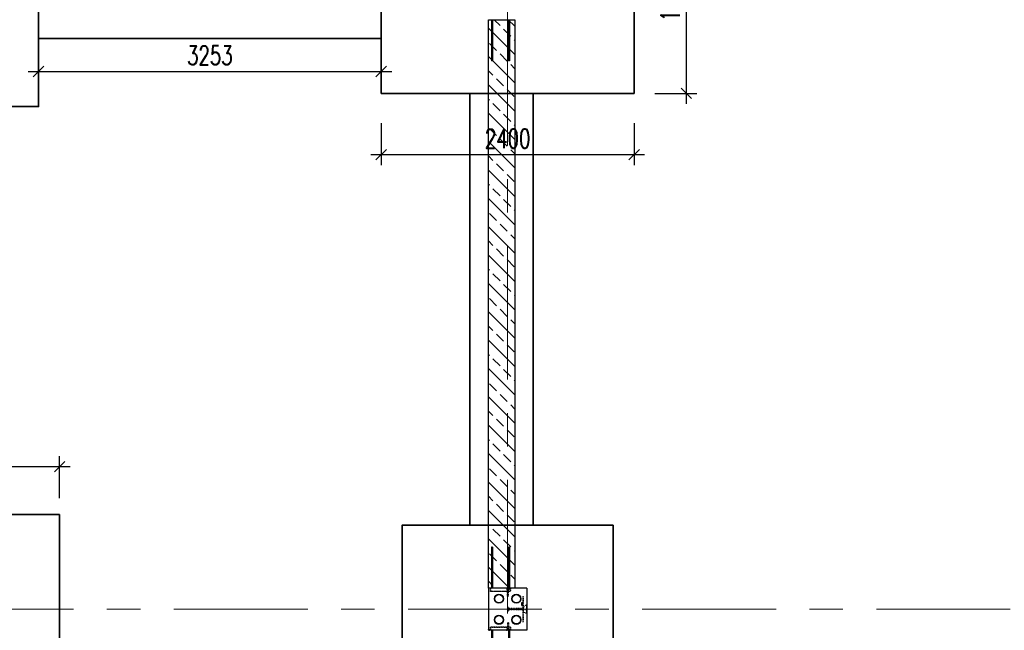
# Model space of a CAD drawing. Header units: millimetres. Extents: x 6071355 to 6728188, y -31956 to 56387.
# Tile 56 of 59: x 6106417 to 6115763, y 33683 to 39483. Entities that reach past the tile are written whole.
import ezdxf

# ---------------------------------------------------------------- set-up
doc = ezdxf.new("R2010")
doc.units = ezdxf.units.MM
doc.header["$MEASUREMENT"] = 0
doc.linetypes.add('DXK_LINE_DOT2', pattern=[3.9198, 1.9599, -1.9599])
doc.linetypes.add('Grid Line', pattern=[2222.5, 1270, -317.5, 317.5, -317.5])
doc.layers.add('A_wymiary', color=7, linetype='Continuous', lineweight=15, true_color=0x848484)
doc.layers.add('BZ_MUR_FUND', color=8, linetype='Continuous')
doc.layers.add('ELEMENTY', color=7, linetype='Continuous')
doc.layers.add('M_ŁAWY', color=3, linetype='Continuous', lineweight=35)
doc.layers.add('Standard 1350-A_01-RZUT PARTERU LUSTRO2_28_Nowe_MODO_A1_osie-1_Nr_pióra__7_Nr_pióra__7_Nr_pióra__7', color=7, linetype='Continuous', lineweight=18)
doc.styles.add('wymiar', font='romans.shx', dxfattribs={"width": 0.7})
doc.dimstyles.new('AB_100mm', dxfattribs={"dimscale": 100, "dimtxt": 1.8, "dimasz": 1, "dimexe": 1, "dimexo": 0, "dimtad": 1, "dimrnd": 1, "dimtxsty": 'wymiar', "dimblk": 'OBLIQUE', "dimcen": 2.5, "dimdle": 1, "dimclrd": 4, "dimclre": 4, "dimclrt": 3, "dimadec": 0, "dimazin": 0, "dimtfac": 1, "dimtix": 1, "dimtmove": 2, "dimatfit": 3, "dimfxl": 3, "dimfxlon": 1, "dimarcsym": 0})

# ---------------------------------------------------------------- blocks, each defined once
blk = doc.blocks.new('Part-86624973-72574 - 1482')
at = {"layer": 'ELEMENTY', "color": 2, "linetype": 'Continuous'}
for p, q in [((22370.1, 11390), (22370.1, 11755)), ((22370.1, 11755), (22770.1, 11755)), ((22770.1, 11390), (22770.1, 11755)), ((22370.1, 11390), (22770.1, 11390))]:
    blk.add_line(p, q, dxfattribs=at)
blk = doc.blocks.new('Part-86624973-72761 - 1482')
at = {"layer": 'ELEMENTY', "color": 1, "linetype": 'DXK_LINE_DOT2'}
for p, q in [((22770.1, 11755), (22760.1, 11755)), ((22760.1, 11755), (22760.1, 11745)), ((22770.1, 11745), (22760.1, 11745)), ((22770.1, 11755), (22770.1, 11745))]:
    blk.add_line(p, q, dxfattribs=at)
blk = doc.blocks.new('Part-86624973-72759 - 1482')
at = {"layer": 'ELEMENTY', "color": 2, "linetype": 'Continuous'}
for radius, start, end in [(43.5, 22.5, 202.5), (40, 337.5, 157.5), (43.5, 202.5, 22.5), (40, 157.5, 337.5)]:
    blk.add_arc((22670.1, 11655), radius, start, end, dxfattribs=at)
blk = doc.blocks.new('Part-86624973-72767 - 1482')
at = {"layer": 'ELEMENTY', "color": 1, "linetype": 'DXK_LINE_DOT2'}
for p, q in [((22695.1, 11575.5), (22695.1, 11564.5)), ((22695.1, 11575.5), (22755.1, 11575.5)), ((22695.1, 11564.5), (22755.1, 11564.5)), ((22755.1, 11575.5), (22755.1, 11564.5))]:
    blk.add_line(p, q, dxfattribs=at)
blk = doc.blocks.new('Part-86624973-72755 - 1482')
at = {"layer": 'ELEMENTY', "color": 1, "linetype": 'DXK_LINE_DOT2'}
for p, q in [((22530.2, 11395), (22530.2, 11390)), ((22530.2, 11395), (22610.2, 11395)), ((22530.2, 11390), (22610.2, 11390)), ((22610.2, 11395), (22610.2, 11390))]:
    blk.add_line(p, q, dxfattribs=at)
blk = doc.blocks.new('Part-86624973-72753 - 1482')
at = {"layer": 'ELEMENTY', "color": 2, "linetype": 'Continuous'}
for p, q in [((22370.1, 11578.3), (22370.1, 11583.3)), ((22370.1, 11583.3), (22371.1, 11583.3)), ((22384.1, 11578.3), (22370.1, 11578.3)), ((22370.1, 11556.8), (22370.1, 11561.8)), ((22370.1, 11561.8), (22384.1, 11561.8)), ((22371.1, 11556.8), (22370.1, 11556.8)), ((22371.1, 11583.3), (22371.1, 11579.3)), ((22371.1, 11579.3), (22385.1, 11579.3)), ((22385.1, 11560.8), (22371.1, 11560.8)), ((22371.1, 11556.8), (22371.1, 11560.8)), ((22384.1, 11561.8), (22384.1, 11578.3)), ((22385.1, 11579.3), (22385.1, 11560.8))]:
    blk.add_line(p, q, dxfattribs=at)
blk = doc.blocks.new('Part-86624973-72743 - 1482')
at = {"layer": 'ELEMENTY', "color": 1, "linetype": 'DXK_LINE_DOT2'}
for p, q in [((22740.1, 11735), (22740.1, 11545)), ((22770.1, 11735), (22740.1, 11735)), ((22741.1, 11546), (22741.1, 11734)), ((22741.1, 11734), (22770.1, 11734)), ((22770.1, 11734), (22770.1, 11735)), ((22740.1, 11545), (22770.1, 11545)), ((22770.1, 11546), (22741.1, 11546)), ((22770.1, 11545), (22770.1, 11546))]:
    blk.add_line(p, q, dxfattribs=at)
blk = doc.blocks.new('Part-86624973-72739 - 1482')
at = {"layer": 'ELEMENTY', "color": 2, "linetype": 'Continuous'}
for radius, start, end in [(43.5, 22.5, 202.5), (43.5, 202.5, 22.5), (40, 157.5, 337.5), (40, 337.5, 157.5)]:
    blk.add_arc((22470.1, 11490), radius, start, end, dxfattribs=at)
blk = doc.blocks.new('Part-86624973-72740 - 1482')
at = {"layer": 'ELEMENTY', "color": 1, "linetype": 'DXK_LINE_DOT2'}
for p, q in [((22552.6, 11565), (22552.6, 11571)), ((22552.6, 11571), (22552.9, 11571)), ((22552.6, 11565), (22587.6, 11565)), ((22552.9, 11571), (22553.7, 11571)), ((22553.7, 11571), (22587.6, 11571)), ((22563.1, 11427.1), (22563.1, 11565)), ((22577.1, 11427.1), (22577.1, 11565)), ((22587.6, 11565), (22587.6, 11571)), ((22532.9, 11397.6), (22535.3, 11405.2)), ((22535.3, 11405.2), (22539.7, 11412.8)), ((22539.7, 11412.8), (22547.3, 11420.4)), ((22547.3, 11420.4), (22553.6, 11424.2)), ((22553.6, 11424.2), (22559.5, 11426.5)), ((22559.5, 11426.5), (22563.1, 11427.1)), ((22577.1, 11427.1), (22580.8, 11426.5)), ((22580.8, 11426.5), (22586.7, 11424.2)), ((22586.7, 11424.2), (22592.9, 11420.4)), ((22600.5, 11412.8), (22592.9, 11420.4)), ((22605, 11405.2), (22600.5, 11412.8)), ((22607.4, 11397.6), (22605, 11405.2)), ((22532.1, 11390), (22532.9, 11397.6)), ((22608.1, 11390), (22532.1, 11390)), ((22534, 11390), (22534.7, 11397.6)), ((22539.4, 11390), (22540, 11397.6)), ((22547.8, 11390), (22548.3, 11397.6)), ((22558.4, 11390), (22558.6, 11397.6)), ((22570.1, 11390), (22570.1, 11397.6)), ((22581.9, 11390), (22581.7, 11397.6)), ((22592.5, 11390), (22592, 11397.6)), ((22600.9, 11390), (22600.3, 11397.6)), ((22606.3, 11390), (22605.6, 11397.6)), ((22608.1, 11390), (22607.4, 11397.6))]:
    blk.add_line(p, q, dxfattribs=at)
blk = doc.blocks.new('Part-86624973-72741 - 1482')
at = {"layer": 'ELEMENTY', "color": 1, "linetype": 'DXK_LINE_DOT2'}
for p, q in [((22400.1, 11735), (22370.1, 11735)), ((22370.1, 11735), (22370.1, 11734)), ((22370.1, 11734), (22399.1, 11734)), ((22399.1, 11734), (22399.1, 11546)), ((22400.1, 11545), (22400.1, 11735)), ((22399.1, 11546), (22370.1, 11546)), ((22370.1, 11546), (22370.1, 11545)), ((22370.1, 11545), (22400.1, 11545))]:
    blk.add_line(p, q, dxfattribs=at)
blk = doc.blocks.new('ReinforcementGroup-86624973-72742 - 1482')
at = {"layer": 'ELEMENTY', "color": 1, "linetype": 'Continuous'}
for p, q in [((21980.1, 11715), (21980.1, 11725)), ((21980.1, 11725), (22370.1, 11725)), ((21980.1, 11715), (21980.1, 11725)), ((21980.1, 11725), (22370.1, 11725)), ((21980.1, 11715), (21980.1, 11725)), ((21980.1, 11725), (22370.1, 11725)), ((21980.1, 11715), (21980.1, 11725)), ((21980.1, 11725), (22370.1, 11725)), ((21980.1, 11715), (21980.1, 11725)), ((21980.1, 11725), (22370.1, 11725)), ((21980.1, 11715), (22370.1, 11715)), ((21980.1, 11715), (22370.1, 11715)), ((21980.1, 11715), (22370.1, 11715)), ((21980.1, 11715), (22370.1, 11715)), ((21980.1, 11715), (22370.1, 11715)), ((21980.1, 11555), (21980.1, 11565)), ((21980.1, 11565), (22370.1, 11565)), ((21980.1, 11555), (21980.1, 11565)), ((21980.1, 11565), (22370.1, 11565)), ((21980.1, 11555), (21980.1, 11565)), ((21980.1, 11565), (22370.1, 11565)), ((21980.1, 11555), (21980.1, 11565)), ((21980.1, 11565), (22370.1, 11565)), ((21980.1, 11555), (21980.1, 11565)), ((21980.1, 11565), (22370.1, 11565)), ((21980.1, 11555), (22370.1, 11555)), ((21980.1, 11555), (22370.1, 11555)), ((21980.1, 11555), (22370.1, 11555)), ((21980.1, 11555), (22370.1, 11555)), ((21980.1, 11555), (22370.1, 11555))]:
    blk.add_line(p, q, dxfattribs=at)
blk = doc.blocks.new('ReinforcementGroup-86624973-72744 - 1482')
at = {"layer": 'ELEMENTY', "color": 1, "linetype": 'Continuous'}
for p, q in [((22770.1, 11725), (23160.1, 11725)), ((22770.1, 11725), (23160.1, 11725)), ((22770.1, 11725), (23160.1, 11725)), ((22770.1, 11725), (23160.1, 11725)), ((22770.1, 11725), (23160.1, 11725)), ((22770.1, 11715), (23160.1, 11715)), ((22770.1, 11715), (23160.1, 11715)), ((22770.1, 11715), (23160.1, 11715)), ((22770.1, 11715), (23160.1, 11715)), ((22770.1, 11715), (23160.1, 11715)), ((23160.1, 11715), (23160.1, 11725)), ((23160.1, 11715), (23160.1, 11725)), ((23160.1, 11715), (23160.1, 11725)), ((23160.1, 11715), (23160.1, 11725)), ((23160.1, 11715), (23160.1, 11725)), ((22770.1, 11565), (23160.1, 11565)), ((22770.1, 11565), (23160.1, 11565)), ((22770.1, 11565), (23160.1, 11565)), ((22770.1, 11565), (23160.1, 11565)), ((22770.1, 11565), (23160.1, 11565)), ((22770.1, 11555), (23160.1, 11555)), ((22770.1, 11555), (23160.1, 11555)), ((22770.1, 11555), (23160.1, 11555)), ((22770.1, 11555), (23160.1, 11555)), ((22770.1, 11555), (23160.1, 11555)), ((23160.1, 11555), (23160.1, 11565)), ((23160.1, 11555), (23160.1, 11565)), ((23160.1, 11555), (23160.1, 11565)), ((23160.1, 11555), (23160.1, 11565)), ((23160.1, 11555), (23160.1, 11565))]:
    blk.add_line(p, q, dxfattribs=at)
blk = doc.blocks.new('Part-86624973-72754 - 1482')
at = {"layer": 'ELEMENTY', "color": 2, "linetype": 'Continuous'}
for p, q in [((22755.1, 11560.8), (22755.1, 11579.3)), ((22755.1, 11579.3), (22769.1, 11579.3)), ((22769.1, 11560.8), (22755.1, 11560.8)), ((22770.1, 11578.3), (22756.1, 11578.3)), ((22756.1, 11578.3), (22756.1, 11561.8)), ((22756.1, 11561.8), (22770.1, 11561.8)), ((22770.1, 11583.3), (22769.1, 11583.3)), ((22769.1, 11583.3), (22769.1, 11579.3)), ((22769.1, 11556.8), (22769.1, 11560.8)), ((22770.1, 11556.8), (22769.1, 11556.8)), ((22770.1, 11583.3), (22770.1, 11578.3)), ((22770.1, 11561.8), (22770.1, 11556.8))]:
    blk.add_line(p, q, dxfattribs=at)
blk = doc.blocks.new('Part-86624973-72756 - 1482')
at = {"layer": 'ELEMENTY', "color": 1, "linetype": 'DXK_LINE_DOT2'}
for p, q in [((22572.2, 11425), (22568.2, 11425)), ((22568.2, 11425), (22568.2, 11395)), ((22572.2, 11425), (22572.2, 11395)), ((22572.2, 11395), (22568.2, 11395))]:
    blk.add_line(p, q, dxfattribs=at)
blk = doc.blocks.new('Part-86624973-72757 - 1482')
at = {"layer": 'ELEMENTY', "color": 1, "linetype": 'DXK_LINE_DOT2'}
for p, q in [((22445.2, 11429), (22445.2, 11425)), ((22445.2, 11429), (22695.2, 11429)), ((22445.2, 11425), (22695.2, 11425)), ((22695.2, 11429), (22695.2, 11425))]:
    blk.add_line(p, q, dxfattribs=at)
blk = doc.blocks.new('Part-86624973-72758 - 1482')
at = {"layer": 'ELEMENTY', "color": 2, "linetype": 'Continuous'}
for radius, start, end in [(43.5, 22.5, 202.5), (43.5, 202.5, 22.5), (40, 157.5, 337.5), (40, 337.5, 157.5)]:
    blk.add_arc((22670.1, 11490), radius, start, end, dxfattribs=at)
blk = doc.blocks.new('Part-86624973-72760 - 1482')
at = {"layer": 'ELEMENTY', "color": 2, "linetype": 'Continuous'}
for radius, start, end in [(43.5, 22.5, 202.5), (40, 337.5, 157.5), (43.5, 202.5, 22.5), (40, 157.5, 337.5)]:
    blk.add_arc((22470.1, 11655), radius, start, end, dxfattribs=at)
blk = doc.blocks.new('Part-86624973-72762 - 1482')
at = {"layer": 'ELEMENTY', "color": 1, "linetype": 'DXK_LINE_DOT2'}
for p, q in [((22445.1, 11575.5), (22385.1, 11575.5)), ((22385.1, 11564.5), (22385.1, 11575.5)), ((22445.1, 11564.5), (22385.1, 11564.5)), ((22445.1, 11564.5), (22445.1, 11575.5))]:
    blk.add_line(p, q, dxfattribs=at)
blk = doc.blocks.new('Part-86624973-72763 - 1482')
at = {"layer": 'ELEMENTY', "color": 1, "linetype": 'DXK_LINE_DOT2'}
for p, q in [((22445.1, 11575.5), (22385.1, 11575.5)), ((22385.1, 11564.5), (22385.1, 11575.5)), ((22445.1, 11564.5), (22385.1, 11564.5)), ((22445.1, 11564.5), (22445.1, 11575.5))]:
    blk.add_line(p, q, dxfattribs=at)
blk = doc.blocks.new('Part-86624973-72764 - 1482')
at = {"layer": 'ELEMENTY', "color": 1, "linetype": 'DXK_LINE_DOT2'}
for p, q in [((22445.1, 11575.5), (22385.1, 11575.5)), ((22385.1, 11564.5), (22385.1, 11575.5)), ((22445.1, 11564.5), (22385.1, 11564.5)), ((22445.1, 11564.5), (22445.1, 11575.5))]:
    blk.add_line(p, q, dxfattribs=at)
blk = doc.blocks.new('Part-86624973-72765 - 1482')
at = {"layer": 'ELEMENTY', "color": 1, "linetype": 'DXK_LINE_DOT2'}
for p, q in [((22695.1, 11575.5), (22695.1, 11564.5)), ((22695.1, 11575.5), (22755.1, 11575.5)), ((22695.1, 11564.5), (22755.1, 11564.5)), ((22755.1, 11575.5), (22755.1, 11564.5))]:
    blk.add_line(p, q, dxfattribs=at)
blk = doc.blocks.new('Part-86624973-72766 - 1482')
at = {"layer": 'ELEMENTY', "color": 1, "linetype": 'DXK_LINE_DOT2'}
for p, q in [((22695.1, 11575.5), (22695.1, 11564.5)), ((22695.1, 11575.5), (22755.1, 11575.5)), ((22695.1, 11564.5), (22755.1, 11564.5)), ((22755.1, 11575.5), (22755.1, 11564.5))]:
    blk.add_line(p, q, dxfattribs=at)
blk = doc.blocks.new('ReinforcementGroup-86624973-72817 - 1482')
at = {"layer": 'ELEMENTY', "color": 1, "linetype": 'Continuous'}
for p, q in [((16970.1, 11725), (17360.1, 11725)), ((16970.1, 11725), (17360.1, 11725)), ((16970.1, 11725), (17360.1, 11725)), ((16970.1, 11725), (17360.1, 11725)), ((16970.1, 11725), (17360.1, 11725)), ((16970.1, 11715), (17360.1, 11715)), ((16970.1, 11715), (17360.1, 11715)), ((16970.1, 11715), (17360.1, 11715)), ((16970.1, 11715), (17360.1, 11715)), ((16970.1, 11715), (17360.1, 11715)), ((17360.1, 11715), (17360.1, 11725)), ((17360.1, 11715), (17360.1, 11725)), ((17360.1, 11715), (17360.1, 11725)), ((17360.1, 11715), (17360.1, 11725)), ((17360.1, 11715), (17360.1, 11725)), ((16970.1, 11565), (17360.1, 11565)), ((16970.1, 11565), (17360.1, 11565)), ((16970.1, 11565), (17360.1, 11565)), ((16970.1, 11565), (17360.1, 11565)), ((16970.1, 11565), (17360.1, 11565)), ((16970.1, 11555), (17360.1, 11555)), ((16970.1, 11555), (17360.1, 11555)), ((16970.1, 11555), (17360.1, 11555)), ((16970.1, 11555), (17360.1, 11555)), ((16970.1, 11555), (17360.1, 11555)), ((17360.1, 11555), (17360.1, 11565)), ((17360.1, 11555), (17360.1, 11565)), ((17360.1, 11555), (17360.1, 11565)), ((17360.1, 11555), (17360.1, 11565)), ((17360.1, 11555), (17360.1, 11565))]:
    blk.add_line(p, q, dxfattribs=at)
blk = doc.blocks.new('Part-86624973-72820 - 1482')
at = {"layer": 'ELEMENTY', "color": 2, "linetype": 'Continuous'}
for p, q in [((22535.2, 11439), (22505.2, 11439)), ((22505.2, 11439), (22505.2, 11435)), ((22535.2, 11435), (22505.2, 11435)), ((22535.2, 11439), (22535.2, 11435))]:
    blk.add_line(p, q, dxfattribs=at)
blk = doc.blocks.new('_Oblique')
at = {"color": 0, "linetype": 'ByBlock', "lineweight": -2}
blk.add_line((-0.5, -0.5), (0.5, 0.5), dxfattribs=at)
blk = doc.blocks.new('*D12766')
at = {"layer": 'A_wymiary', "color": 4, "lineweight": -2}
for p, q in [((6123408, 53673.3), (6123408, -28174.3)), ((6123108, 53573.3), (6123508, 53573.3)), ((6123108, -28074.3), (6123508, -28074.3))]:
    blk.add_line(p, q, dxfattribs=at)
at = {"layer": 'Defpoints', "color": 0}
for p in [(6111846.4, 53573.3), (6120641.4, -28074.3), (6123408, -28074.3)]:
    blk.add_point(p, dxfattribs=at)
at = {"layer": 'A_wymiary', "color": 4, "lineweight": -2, "xscale": 100, "yscale": 100, "zscale": 100}
for p, rotation in [((6123408, 53573.3), 90), ((6123408, -28074.3), 270)]:
    blk.add_blockref('_Oblique', p, dxfattribs=dict(at, rotation=rotation))
at = {"layer": 'A_wymiary', "color": 3, "insert": (6123255.5, 12749.5), "char_height": 180, "attachment_point": 5, "rotation": 90, "style": 'wymiar'}
blk.add_mtext('81648', dxfattribs=at)
blk = doc.blocks.new('*D12845')
at = {"layer": 'A_wymiary', "color": 4, "lineweight": -2}
for p, q in [((6104396.4, 34937.3), (6104396.4, 35337.3)), ((6106796.4, 34937.3), (6106796.4, 35337.3)), ((6104296.4, 35237.3), (6106896.4, 35237.3))]:
    blk.add_line(p, q, dxfattribs=at)
at = {"layer": 'Defpoints', "color": 0}
for p in [(6106796.4, 35237.3), (6104396.4, 34782.8), (6106796.4, 34782.8)]:
    blk.add_point(p, dxfattribs=at)
at = {"layer": 'A_wymiary', "color": 4, "lineweight": -2, "xscale": 100, "yscale": 100, "zscale": 100, "rotation": 180}
blk.add_blockref('_Oblique', (6104396.4, 35237.3), dxfattribs=at)
at = {"layer": 'A_wymiary', "color": 4, "lineweight": -2, "xscale": 100, "yscale": 100, "zscale": 100}
blk.add_blockref('_Oblique', (6106796.4, 35237.3), dxfattribs=at)
at = {"layer": 'A_wymiary', "color": 3, "insert": (6104777.2, 35389.8), "char_height": 180, "attachment_point": 5, "style": 'wymiar'}
blk.add_mtext('2400', dxfattribs=at)
blk = doc.blocks.new('*D12894')
at = {"layer": 'A_wymiary', "color": 4, "lineweight": -2}
for p, q in [((6106596.4, 39291.1), (6106596.4, 38891.1)), ((6109848.9, 39291.1), (6109848.9, 38891.1)), ((6106496.4, 38991.1), (6109948.9, 38991.1))]:
    blk.add_line(p, q, dxfattribs=at)
at = {"layer": 'Defpoints', "color": 0}
for p in [(6106596.4, 39302.8), (6109848.9, 39302.8), (6109848.9, 38991.1)]:
    blk.add_point(p, dxfattribs=at)
at = {"layer": 'A_wymiary', "color": 4, "lineweight": -2, "xscale": 100, "yscale": 100, "zscale": 100, "rotation": 180}
blk.add_blockref('_Oblique', (6106596.4, 38991.1), dxfattribs=at)
at = {"layer": 'A_wymiary', "color": 4, "lineweight": -2, "xscale": 100, "yscale": 100, "zscale": 100}
blk.add_blockref('_Oblique', (6109848.9, 38991.1), dxfattribs=at)
at = {"layer": 'A_wymiary', "color": 3, "insert": (6108222.6, 39143.6), "char_height": 180, "attachment_point": 5, "style": 'wymiar'}
blk.add_mtext('3253', dxfattribs=at)
blk = doc.blocks.new('*D12916')
at = {"layer": 'A_wymiary', "color": 4, "lineweight": -2}
for p, q in [((6112745.2, 38682.8), (6112745.2, 40682.8)), ((6112445.2, 40582.8), (6112845.2, 40582.8)), ((6112445.2, 38782.8), (6112845.2, 38782.8))]:
    blk.add_line(p, q, dxfattribs=at)
at = {"layer": 'Defpoints', "color": 0}
for p in [(6112248.9, 40582.8), (6112745.2, 40582.8), (6112248.9, 38782.8)]:
    blk.add_point(p, dxfattribs=at)
at = {"layer": 'A_wymiary', "color": 4, "lineweight": -2, "xscale": 100, "yscale": 100, "zscale": 100}
for p, rotation in [((6112745.2, 40582.8), 90), ((6112745.2, 38782.8), 270)]:
    blk.add_blockref('_Oblique', p, dxfattribs=dict(at, rotation=rotation))
at = {"layer": 'A_wymiary', "color": 3, "insert": (6112592.7, 39682.8), "char_height": 180, "attachment_point": 5, "rotation": 90, "style": 'wymiar'}
blk.add_mtext('1800', dxfattribs=at)
blk = doc.blocks.new('*D12917')
at = {"layer": 'A_wymiary', "color": 4, "lineweight": -2}
for p, q in [((6109848.9, 38501.3), (6109848.9, 38101.3)), ((6112248.9, 38501.3), (6112248.9, 38101.3)), ((6109748.9, 38201.3), (6112348.9, 38201.3))]:
    blk.add_line(p, q, dxfattribs=at)
at = {"layer": 'Defpoints', "color": 0}
for p in [(6109848.9, 38782.8), (6112248.9, 38782.8), (6112248.9, 38201.3)]:
    blk.add_point(p, dxfattribs=at)
at = {"layer": 'A_wymiary', "color": 4, "lineweight": -2, "xscale": 100, "yscale": 100, "zscale": 100, "rotation": 180}
blk.add_blockref('_Oblique', (6109848.9, 38201.3), dxfattribs=at)
at = {"layer": 'A_wymiary', "color": 4, "lineweight": -2, "xscale": 100, "yscale": 100, "zscale": 100}
blk.add_blockref('_Oblique', (6112248.9, 38201.3), dxfattribs=at)
at = {"layer": 'A_wymiary', "color": 3, "insert": (6111048.9, 38353.8), "char_height": 180, "attachment_point": 5, "style": 'wymiar'}
blk.add_mtext('2400', dxfattribs=at)

msp = doc.modelspace()

# ---------------------------------------------------------------- hatches: boundary and pattern name
at = {"layer": 'BZ_MUR_FUND', "transparency": 33554687}
h = msp.add_hatch(dxfattribs=at)
h.set_pattern_fill('ANSI33', color=256, scale=30, angle=270, style=0)
h.set_pattern_definition([(315, (6157954.34, 31108.36), (134.70384, 134.70384), []), (315, (6157954.34, 30973.66), (134.70384, 134.70384), [95.25, -47.625])])
h.paths.add_polyline_path([(6110866.364, 34082.805), (6110866.364, 39482.805), (6111116.364, 39482.805), (6111116.364, 34082.805)])

# ---------------------------------------------------------------- linework, layer by layer
msp.add_lwpolyline([(6111116.364, 39482.805), (6111116.364, 34082.805), (6110866.364, 34082.805), (6110866.364, 39482.805)], close=True, dxfattribs=at)
at = {"layer": 'M_ŁAWY', "color": 4}
for points in [[(6106596.364, 40657.793), (6104596.364, 40657.793), (6104596.364, 38657.793), (6106596.364, 38657.793), (6106596.364, 40657.793)], [(6112248.864, 40582.805), (6109848.864, 40582.805), (6109848.864, 38782.805), (6112248.864, 38782.805), (6112248.864, 40582.805)], [(6106596.364, 39302.805), (6109848.864, 39302.805)], [(6110691.364, 38782.805), (6110691.364, 34682.805)], [(6111291.364, 38782.805), (6111291.364, 34682.805)], [(6106796.364, 34782.805), (6104396.364, 34782.805), (6104396.364, 32982.805), (6106796.364, 32982.805), (6106796.364, 34782.805)], [(6112048.864, 34682.805), (6110048.864, 34682.805), (6110048.864, 33082.805), (6112048.864, 33082.805), (6112048.864, 34682.805)]]:
    msp.add_lwpolyline(points, dxfattribs=at)
at = {"layer": 'Standard 1350-A_01-RZUT PARTERU LUSTRO2_28_Nowe_MODO_A1_osie-1_Nr_pióra__7_Nr_pióra__7_Nr_pióra__7', "color": 7, "linetype": 'Grid Line', "lineweight": 18}
for p, q in [((6111046.364, 55114.428), (6111046.364, -31556.201)), ((6124708.5, 33882.834), (6079489.176, 33882.834))]:
    msp.add_line(p, q, dxfattribs=at)

# ---------------------------------------------------------------- block references
at = {"xscale": -1, "rotation": 89.99999999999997}
for name in ['ReinforcementGroup-86624973-72817 - 1482', 'ReinforcementGroup-86624973-72742 - 1482', 'Part-86624973-72574 - 1482', 'Part-86624973-72741 - 1482', 'Part-86624973-72760 - 1482', 'Part-86624973-72753 - 1482', 'Part-86624973-72762 - 1482', 'Part-86624973-72763 - 1482', 'Part-86624973-72764 - 1482', 'Part-86624973-72739 - 1482', 'Part-86624973-72820 - 1482', 'Part-86624973-72757 - 1482', 'Part-86624973-72740 - 1482', 'Part-86624973-72756 - 1482', 'Part-86624973-72755 - 1482', 'Part-86624973-72759 - 1482', 'Part-86624973-72767 - 1482', 'Part-86624973-72765 - 1482', 'Part-86624973-72766 - 1482', 'Part-86624973-72758 - 1482', 'Part-86624973-72761 - 1482', 'Part-86624973-72743 - 1482', 'ReinforcementGroup-86624973-72744 - 1482', 'Part-86624973-72754 - 1482']:
    msp.add_blockref(name, (6122621.38, 56452.981), dxfattribs=at)

# ---------------------------------------------------------------- dimensions: what is measured, and where the dimension line sits
at = {"layer": 'A_wymiary'}
dim = msp.add_linear_dim(base=(6123407.991, -28074.26), p1=(6111846.364, 53573.327), p2=(6120641.364, -28074.26), angle=90, dimstyle='AB_100mm', override={"dimpost": '', "dimtxsty": 'wymiar'}, dxfattribs=at)
dim.commit()
dim.dimension.update_dxf_attribs({"geometry": '*D12766', "text_midpoint": (6123255.491, 12749.533)})
dim = msp.add_linear_dim(base=(6112745.248, 40582.805), p1=(6112248.864, 38782.805), p2=(6112248.864, 40582.805), angle=90, dimstyle='AB_100mm', dxfattribs=at)
dim.commit()
dim.dimension.update_dxf_attribs({"geometry": '*D12916', "text_midpoint": (6112592.748, 39682.805)})
for base, p1, p2, picture, middle in [((6109848.864, 38991.081), (6106596.364, 39302.805), (6109848.864, 39302.805), '*D12894', (6108222.614, 39143.581)), ((6112248.864, 38201.345), (6109848.864, 38782.805), (6112248.864, 38782.805), '*D12917', (6111048.864, 38353.845))]:
    dim = msp.add_linear_dim(base=base, p1=p1, p2=p2, dimstyle='AB_100mm', dxfattribs=at)
    dim.commit()
    dim.dimension.update_dxf_attribs({"geometry": picture, "text_midpoint": middle})
dim = msp.add_linear_dim(base=(6106796.364, 35237.258), p1=(6104396.364, 34782.805), p2=(6106796.364, 34782.805), dimstyle='AB_100mm', dxfattribs=at)
dim.commit()
dim.dimension.update_dxf_attribs({"geometry": '*D12845', "text_midpoint": (6104777.166, 35389.758), "dimtype": 160})

doc.saveas('drawing.dxf')
